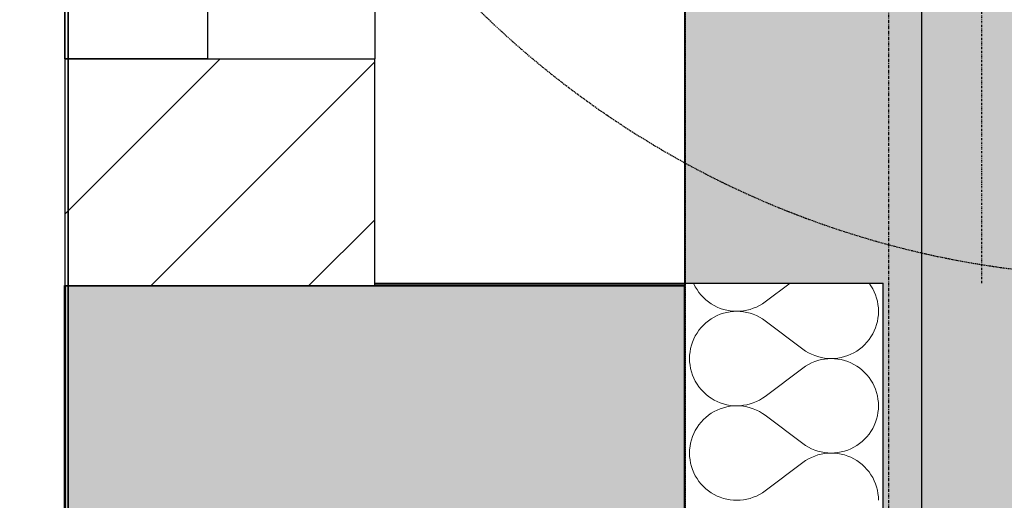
# Model space of a CAD drawing. Header units: millimetres. Extents: x -28761 to 4793, y -4271 to 20239.
# Tile 242 of 256: x -858 to -64, y 9257 to 9645. Entities that reach past the tile are written whole.
import ezdxf

# ---------------------------------------------------------------- set-up
doc = ezdxf.new("R2010")
doc.units = ezdxf.units.MM
doc.header["$MEASUREMENT"] = 0
for name, pattern in [('Telekomunikacni vodic', [9.25, 3, -0.75, 3, -0.75, 0.125, -0.75, 0.125, -0.75]), ('Wipeout_Contour', [1000, 0, -1000]), ('Čerchovaná', [450, 200, -117.5, 15, -117.5]), ('Čerchovaná M', [4.5, 2.5, -0.85, 0.3, -0.85]), ('Čerchovaná S', [3.5, 1.5, -0.85, 0.3, -0.85]), ('čárkovaná 3', [1.5, 1, -0.5])]:
    doc.linetypes.add(name, pattern=pattern)
for name, color, linetype in [('5._POHLED ZÁPADNÍ_1_Konstrukce - nenosné', 7, 'Continuous'), ('5._POHLED ZÁPADNÍ_1_Konstrukce - nosné', 7, 'Continuous'), ('5._POHLED ZÁPADNÍ_1_Nové_2D prvky - obecné', 7, 'Continuous'), ('5._POHLED ZÁPADNÍ_1_Nové_Konstrukce - nenosné', 7, 'Continuous'), ('5._POHLED ZÁPADNÍ_1_Nové_Konstrukce - nosné', 7, 'Continuous'), ('5._POHLED ZÁPADNÍ_1_Nové_Otvory – Dveře', 7, 'Continuous'), ('5._POHLED ZÁPADNÍ_1_Nové_Výplně - Povrchové', 7, 'Continuous'), ('5._POHLED ZÁPADNÍ_1_Nové_Výplně – Řezové', 7, 'Continuous'), ('5._POHLED ZÁPADNÍ_1_TZB - elektroinstalace', 7, 'Continuous'), ('5._POHLED ZÁPADNÍ_1_Výplně – Řezové', 7, 'Continuous')]:
    doc.layers.add(name, color=color, linetype=linetype)

# ---------------------------------------------------------------- blocks, each defined once
blk = doc.blocks.new('*X16', base_point=(-30186.65, -6515.26))
at = {"layer": '5._POHLED ZÁPADNÍ_1_Nové_Výplně – Řezové', "color": 21, "linetype": 'Continuous', "lineweight": 20, "true_color": 0xffaaaa}
for p, q in [((-314.6, 9432.27), (-314.4, 9431.8)), ((-314.4, 9431.8), (-313.18, 9429.36)), ((-313.18, 9429.36), (-311.8, 9427.02)), ((-311.8, 9427.02), (-310.24, 9424.79)), ((-236.74, 9432.27), (-256.9, 9417.15)), ((-171.52, 9430.13), (-173, 9432.26)), ((-170.13, 9427.79), (-171.52, 9430.13)), ((-168.91, 9425.36), (-170.13, 9427.79)), ((-310.24, 9424.79), (-308.54, 9422.67)), ((-308.54, 9422.67), (-306.68, 9420.68)), ((-306.68, 9420.68), (-304.69, 9418.83)), ((-304.69, 9418.83), (-302.57, 9417.12)), ((-167.87, 9422.85), (-168.91, 9425.36)), ((-167.01, 9420.26), (-167.87, 9422.85)), ((-166.34, 9417.63), (-167.01, 9420.26)), ((-302.57, 9417.12), (-300.34, 9415.57)), ((-300.34, 9415.57), (-298, 9414.18)), ((-298, 9414.18), (-295.56, 9412.97)), ((-295.56, 9412.97), (-293.05, 9411.93)), ((-293.05, 9411.93), (-290.47, 9411.07)), ((-290.47, 9411.07), (-287.83, 9410.4)), ((-271.63, 9410.41), (-268.99, 9411.08)), ((-268.99, 9411.08), (-266.41, 9411.94)), ((-266.41, 9411.94), (-263.9, 9412.99)), ((-263.9, 9412.99), (-261.47, 9414.21)), ((-261.47, 9414.21), (-259.13, 9415.6)), ((-259.13, 9415.6), (-256.9, 9417.15)), ((-165.86, 9414.95), (-166.34, 9417.63)), ((-165.56, 9412.25), (-165.86, 9414.95)), ((-165.47, 9409.53), (-165.56, 9412.25)), ((-300.34, 9403.49), (-302.57, 9401.94)), ((-298, 9404.88), (-300.34, 9403.49)), ((-295.56, 9406.1), (-298, 9404.88)), ((-293.05, 9407.14), (-295.56, 9406.1)), ((-290.47, 9407.99), (-293.05, 9407.14)), ((-287.83, 9408.66), (-290.47, 9407.99)), ((-287.83, 9410.4), (-285.15, 9409.92)), ((-285.15, 9409.15), (-287.83, 9408.66)), ((-285.15, 9409.92), (-282.45, 9409.63)), ((-282.45, 9409.44), (-285.15, 9409.15)), ((-282.45, 9409.63), (-279.73, 9409.53)), ((-279.73, 9409.53), (-282.45, 9409.44)), ((-279.73, 9409.53), (-277.01, 9409.63)), ((-277.01, 9409.43), (-279.73, 9409.53)), ((-277.01, 9409.63), (-274.31, 9409.92)), ((-274.31, 9409.14), (-277.01, 9409.43)), ((-274.31, 9409.92), (-271.63, 9410.41)), ((-271.63, 9408.65), (-274.31, 9409.14)), ((-268.99, 9407.98), (-271.63, 9408.65)), ((-266.41, 9407.12), (-268.99, 9407.98)), ((-263.9, 9406.07), (-266.41, 9407.12)), ((-261.47, 9404.85), (-263.9, 9406.07)), ((-259.13, 9403.46), (-261.47, 9404.85)), ((-256.9, 9401.91), (-259.13, 9403.46)), ((-166.34, 9401.43), (-165.86, 9404.1)), ((-165.86, 9404.1), (-165.56, 9406.81)), ((-165.56, 9406.81), (-165.47, 9409.53)), ((-308.54, 9396.39), (-310.24, 9394.27)), ((-306.68, 9398.38), (-308.54, 9396.39)), ((-304.69, 9400.24), (-306.68, 9398.38)), ((-302.57, 9401.94), (-304.69, 9400.24)), ((-226.42, 9379.05), (-256.9, 9401.91)), ((-168.91, 9393.7), (-167.87, 9396.21)), ((-167.87, 9396.21), (-167.01, 9398.79)), ((-167.01, 9398.79), (-166.34, 9401.43)), ((-314.4, 9387.27), (-315.45, 9384.75)), ((-313.19, 9389.7), (-314.4, 9387.27)), ((-311.8, 9392.04), (-313.19, 9389.7)), ((-310.24, 9394.27), (-311.8, 9392.04)), ((-173.07, 9386.69), (-171.52, 9388.92)), ((-171.52, 9388.92), (-170.13, 9391.26)), ((-170.13, 9391.26), (-168.91, 9393.7)), ((-316.98, 9379.54), (-317.46, 9376.86)), ((-316.3, 9382.17), (-316.98, 9379.54)), ((-315.45, 9384.75), (-316.3, 9382.17)), ((-226.42, 9379.05), (-224.19, 9377.5)), ((-182.98, 9377.47), (-180.75, 9379.02)), ((-180.75, 9379.02), (-178.63, 9380.73)), ((-178.63, 9380.73), (-176.63, 9382.58)), ((-176.63, 9382.58), (-174.78, 9384.57)), ((-174.78, 9384.57), (-173.07, 9386.69)), ((-317.75, 9374.15), (-317.85, 9371.44)), ((-317.85, 9371.44), (-317.75, 9368.72)), ((-317.46, 9376.86), (-317.75, 9374.15)), ((-224.19, 9377.5), (-221.85, 9376.11)), ((-221.85, 9376.11), (-219.42, 9374.89)), ((-219.42, 9374.89), (-216.9, 9373.85)), ((-216.9, 9373.85), (-214.32, 9372.98)), ((-214.32, 9372.98), (-211.69, 9372.31)), ((-211.69, 9372.31), (-209.01, 9371.83)), ((-209.01, 9371.04), (-211.69, 9370.56)), ((-209.01, 9371.83), (-206.31, 9371.53)), ((-206.31, 9371.33), (-209.01, 9371.04)), ((-206.31, 9371.53), (-203.59, 9371.43)), ((-203.59, 9371.43), (-206.31, 9371.33)), ((-203.59, 9371.43), (-200.87, 9371.53)), ((-200.87, 9371.34), (-203.59, 9371.43)), ((-200.87, 9371.53), (-198.16, 9371.82)), ((-198.16, 9371.05), (-200.87, 9371.34)), ((-198.16, 9371.82), (-195.49, 9372.3)), ((-195.49, 9370.57), (-198.16, 9371.05)), ((-195.49, 9372.3), (-192.85, 9372.97)), ((-192.85, 9372.97), (-190.27, 9373.83)), ((-190.27, 9373.83), (-187.75, 9374.87)), ((-187.75, 9374.87), (-185.32, 9376.08)), ((-185.32, 9376.08), (-182.98, 9377.47)), ((-317.75, 9368.72), (-317.46, 9366.01)), ((-317.46, 9366.01), (-316.98, 9363.34)), ((-316.98, 9363.34), (-316.31, 9360.7)), ((-226.42, 9363.81), (-256.9, 9340.96)), ((-224.19, 9365.37), (-226.42, 9363.81)), ((-221.85, 9366.76), (-224.19, 9365.37)), ((-219.42, 9367.98), (-221.85, 9366.76)), ((-216.9, 9369.02), (-219.42, 9367.98)), ((-214.32, 9369.88), (-216.9, 9369.02)), ((-211.69, 9370.56), (-214.32, 9369.88)), ((-192.85, 9369.9), (-195.49, 9370.57)), ((-190.27, 9369.04), (-192.85, 9369.9)), ((-187.75, 9368), (-190.27, 9369.04)), ((-185.32, 9366.78), (-187.75, 9368)), ((-182.98, 9365.39), (-185.32, 9366.78)), ((-180.75, 9363.84), (-182.98, 9365.39)), ((-178.63, 9362.14), (-180.75, 9363.84)), ((-316.31, 9360.7), (-315.45, 9358.12)), ((-315.45, 9358.12), (-314.4, 9355.6)), ((-314.4, 9355.6), (-313.19, 9353.17)), ((-176.64, 9360.28), (-178.63, 9362.14)), ((-174.78, 9358.29), (-176.64, 9360.28)), ((-173.07, 9356.18), (-174.78, 9358.29)), ((-171.52, 9353.94), (-173.07, 9356.18)), ((-313.19, 9353.17), (-311.8, 9350.83)), ((-311.8, 9350.83), (-310.25, 9348.6)), ((-310.25, 9348.6), (-308.54, 9346.48)), ((-170.13, 9351.6), (-171.52, 9353.94)), ((-168.91, 9349.17), (-170.13, 9351.6)), ((-167.87, 9346.66), (-168.91, 9349.17)), ((-308.54, 9346.48), (-306.68, 9344.49)), ((-306.68, 9344.49), (-304.69, 9342.64)), ((-304.69, 9342.64), (-302.57, 9340.93)), ((-302.57, 9340.93), (-300.34, 9339.38)), ((-300.34, 9339.38), (-298, 9337.99)), ((-261.47, 9338.01), (-259.13, 9339.41)), ((-259.13, 9339.41), (-256.9, 9340.96)), ((-167.01, 9344.07), (-167.87, 9346.66)), ((-166.34, 9341.44), (-167.01, 9344.07)), ((-165.86, 9338.76), (-166.34, 9341.44)), ((-298, 9337.99), (-295.56, 9336.78)), ((-295.56, 9336.78), (-293.05, 9335.74)), ((-293.05, 9335.74), (-290.47, 9334.88)), ((-290.47, 9331.8), (-293.05, 9330.94)), ((-290.47, 9334.88), (-287.83, 9334.21)), ((-287.83, 9332.47), (-290.47, 9331.8)), ((-287.83, 9334.21), (-285.15, 9333.72)), ((-285.15, 9332.96), (-287.83, 9332.47)), ((-285.15, 9333.72), (-282.45, 9333.44)), ((-282.45, 9333.24), (-285.15, 9332.96)), ((-282.45, 9333.44), (-279.73, 9333.34)), ((-279.73, 9333.34), (-282.45, 9333.24)), ((-279.73, 9333.34), (-277.01, 9333.44)), ((-277.01, 9333.24), (-279.73, 9333.34)), ((-277.01, 9333.44), (-274.31, 9333.73)), ((-274.31, 9332.95), (-277.01, 9333.24)), ((-274.31, 9333.73), (-271.63, 9334.22)), ((-271.63, 9332.46), (-274.31, 9332.95)), ((-271.63, 9334.22), (-268.99, 9334.89)), ((-268.99, 9331.79), (-271.63, 9332.46)), ((-268.99, 9334.89), (-266.41, 9335.75)), ((-266.41, 9330.93), (-268.99, 9331.79)), ((-266.41, 9335.75), (-263.9, 9336.8)), ((-263.9, 9336.8), (-261.47, 9338.01)), ((-165.57, 9336.06), (-165.86, 9338.76)), ((-165.47, 9333.34), (-165.57, 9336.06)), ((-165.57, 9330.62), (-165.47, 9333.34)), ((-304.69, 9324.04), (-306.68, 9322.19)), ((-302.57, 9325.75), (-304.69, 9324.04)), ((-300.34, 9327.3), (-302.57, 9325.75)), ((-298, 9328.69), (-300.34, 9327.3)), ((-295.56, 9329.91), (-298, 9328.69)), ((-293.05, 9330.94), (-295.56, 9329.91)), ((-263.9, 9329.88), (-266.41, 9330.93)), ((-261.47, 9328.66), (-263.9, 9329.88)), ((-259.13, 9327.27), (-261.47, 9328.66)), ((-256.9, 9325.72), (-259.13, 9327.27)), ((-226.42, 9302.86), (-256.9, 9325.72)), ((-167.01, 9322.6), (-166.34, 9325.24)), ((-166.34, 9325.24), (-165.86, 9327.91)), ((-165.86, 9327.91), (-165.57, 9330.62)), ((-311.8, 9315.85), (-313.19, 9313.51)), ((-310.25, 9318.08), (-311.8, 9315.85)), ((-308.54, 9320.2), (-310.25, 9318.08)), ((-306.68, 9322.19), (-308.54, 9320.2)), ((-170.13, 9315.07), (-168.92, 9317.51)), ((-168.92, 9317.51), (-167.87, 9320.02)), ((-167.87, 9320.02), (-167.01, 9322.6)), ((-315.45, 9308.56), (-316.31, 9305.98)), ((-314.41, 9311.08), (-315.45, 9308.56)), ((-313.19, 9313.51), (-314.41, 9311.08)), ((-176.64, 9306.39), (-174.78, 9308.38)), ((-174.78, 9308.38), (-173.07, 9310.5)), ((-173.07, 9310.5), (-171.52, 9312.73)), ((-171.52, 9312.73), (-170.13, 9315.07)), ((-317.46, 9300.67), (-317.75, 9297.96)), ((-316.98, 9303.35), (-317.46, 9300.67)), ((-316.31, 9305.98), (-316.98, 9303.35)), ((-226.42, 9302.86), (-224.19, 9301.31)), ((-224.19, 9301.31), (-221.85, 9299.92)), ((-221.85, 9299.92), (-219.42, 9298.7)), ((-187.76, 9298.68), (-185.32, 9299.89)), ((-185.32, 9299.89), (-182.98, 9301.28)), ((-182.98, 9301.28), (-180.75, 9302.83)), ((-180.75, 9302.83), (-178.63, 9304.54)), ((-178.63, 9304.54), (-176.64, 9306.39)), ((-317.75, 9297.96), (-317.85, 9295.25)), ((-317.85, 9295.25), (-317.75, 9292.53)), ((-317.75, 9292.53), (-317.46, 9289.82)), ((-219.42, 9291.79), (-221.85, 9290.57)), ((-219.42, 9298.7), (-216.91, 9297.66)), ((-216.91, 9292.83), (-219.42, 9291.79)), ((-216.91, 9297.66), (-214.33, 9296.79)), ((-214.33, 9293.69), (-216.91, 9292.83)), ((-214.33, 9296.79), (-211.69, 9296.12)), ((-211.69, 9294.37), (-214.33, 9293.69)), ((-211.69, 9296.12), (-209.01, 9295.63)), ((-209.01, 9294.85), (-211.69, 9294.37)), ((-209.01, 9295.63), (-206.31, 9295.34)), ((-206.31, 9295.14), (-209.01, 9294.85)), ((-206.31, 9295.34), (-203.59, 9295.24)), ((-203.59, 9295.24), (-206.31, 9295.14)), ((-203.59, 9295.24), (-200.87, 9295.34)), ((-200.87, 9295.15), (-203.59, 9295.24)), ((-200.87, 9295.34), (-198.17, 9295.63)), ((-198.17, 9294.86), (-200.87, 9295.15)), ((-198.17, 9295.63), (-195.49, 9296.11)), ((-195.49, 9294.38), (-198.17, 9294.86)), ((-195.49, 9296.11), (-192.85, 9296.78)), ((-192.85, 9293.71), (-195.49, 9294.38)), ((-192.85, 9296.78), (-190.27, 9297.64)), ((-190.27, 9292.85), (-192.85, 9293.71)), ((-190.27, 9297.64), (-187.76, 9298.68)), ((-187.76, 9291.81), (-190.27, 9292.85)), ((-185.32, 9290.59), (-187.76, 9291.81)), ((-317.46, 9289.82), (-316.98, 9287.14)), ((-316.98, 9287.14), (-316.31, 9284.51)), ((-316.31, 9284.51), (-315.45, 9281.93)), ((-226.42, 9287.62), (-256.9, 9264.77)), ((-224.19, 9289.18), (-226.42, 9287.62)), ((-221.85, 9290.57), (-224.19, 9289.18)), ((-182.98, 9289.2), (-185.32, 9290.59)), ((-180.75, 9287.65), (-182.98, 9289.2)), ((-178.63, 9285.95), (-180.75, 9287.65)), ((-176.64, 9284.09), (-178.63, 9285.95)), ((-174.78, 9282.1), (-176.64, 9284.09)), ((-315.45, 9281.93), (-314.41, 9279.41)), ((-314.41, 9279.41), (-313.19, 9276.98)), ((-313.19, 9276.98), (-311.8, 9274.64)), ((-173.08, 9279.98), (-174.78, 9282.1)), ((-171.52, 9277.75), (-173.08, 9279.98)), ((-170.13, 9275.41), (-171.52, 9277.75)), ((-311.8, 9274.64), (-310.25, 9272.41)), ((-310.25, 9272.41), (-308.54, 9270.29)), ((-308.54, 9270.29), (-306.69, 9268.3)), ((-306.69, 9268.3), (-304.69, 9266.45)), ((-168.92, 9272.98), (-170.13, 9275.41)), ((-167.87, 9270.46), (-168.92, 9272.98)), ((-167.02, 9267.88), (-167.87, 9270.46)), ((-166.34, 9265.25), (-167.02, 9267.88)), ((-304.69, 9266.45), (-302.57, 9264.74)), ((-302.57, 9264.74), (-300.34, 9263.19)), ((-300.34, 9263.19), (-298, 9261.8)), ((-298, 9261.8), (-295.57, 9260.59)), ((-295.57, 9260.59), (-293.05, 9259.55)), ((-266.42, 9259.56), (-263.9, 9260.6)), ((-263.9, 9260.6), (-261.47, 9261.82)), ((-261.47, 9261.82), (-259.13, 9263.21)), ((-259.13, 9263.21), (-256.9, 9264.77)), ((-165.86, 9262.57), (-166.34, 9265.25)), ((-165.57, 9259.87), (-165.86, 9262.57)), ((-165.47, 9257.15), (-165.57, 9259.87)), ((-293.05, 9259.55), (-290.47, 9258.69)), ((-290.47, 9258.69), (-287.83, 9258.02)), ((-287.83, 9258.02), (-285.16, 9257.53)), ((-285.16, 9257.53), (-282.45, 9257.25)), ((-282.45, 9257.25), (-279.73, 9257.15)), ((-279.73, 9257.15), (-277.01, 9257.25)), ((-277.01, 9257.25), (-274.31, 9257.54)), ((-274.31, 9257.54), (-271.63, 9258.03)), ((-271.63, 9258.03), (-269, 9258.7)), ((-269, 9258.7), (-266.42, 9259.56))]:
    blk.add_line(p, q, dxfattribs=at)

msp = doc.modelspace()

# ---------------------------------------------------------------- hatches: boundary and pattern name
at = {"layer": '5._POHLED ZÁPADNÍ_1_Nové_Výplně - Povrchové', "linetype": 'Continuous', "lineweight": 0, "true_color": 0xfed4d4}
for points in [[(-321.69, 8564.05), (948.31, 8564.05), (948.31, 13540.8), (-321.69, 13540.8)], [(-321.88, 8839.09), (948.31, 8839.09), (948.31, 12306.81), (-321.88, 12306.81)], [(-321.69, 9114.09), (948.31, 9114.09), (948.31, 11213.57), (-321.69, 11213.57)]]:
    msp.add_hatch(color=254, dxfattribs=at).paths.add_polyline_path(points)
at = {"layer": '5._POHLED ZÁPADNÍ_1_Nové_Výplně – Řezové', "linetype": 'Continuous', "lineweight": 0, "true_color": 0xf2b2b2}
msp.add_hatch(color=9, dxfattribs=at).paths.add_polyline_path([(-821.69, 9430.27), (-321.69, 9430.27), (-321.69, 9432.27), (-701.69, 9432.27), (-821.69, 9432.27)])
at = {"layer": '5._POHLED ZÁPADNÍ_1_Výplně – Řezové', "linetype": 'Continuous', "lineweight": 13}
msp.add_hatch(color=254, dxfattribs=at).paths.add_polyline_path([(-821.69, 7933.61), (-321.69, 7933.61), (-321.69, 9430.27), (-821.69, 9430.27)])

# ---------------------------------------------------------------- linework, layer by layer
at = {"layer": '5._POHLED ZÁPADNÍ_1_Konstrukce - nosné', "color": 7, "linetype": 'Continuous', "lineweight": 50}
for p, q in [((-636.69, 9430.27), (-821.69, 9430.27)), ((-521.69, 9430.27), (-636.69, 9430.27)), ((-321.69, 9430.27), (-521.69, 9430.27))]:
    msp.add_line(p, q, dxfattribs=at)
at = {"layer": '5._POHLED ZÁPADNÍ_1_Konstrukce - nosné', "color": 7, "linetype": 'Continuous', "lineweight": 50, "flags": 128}
for points in [[(-821.69, 9430.27), (-821.69, 9190.28)], [(-321.69, 7933.61), (-321.69, 9430.27)]]:
    msp.add_lwpolyline(points, dxfattribs=at)
at = {"layer": '5._POHLED ZÁPADNÍ_1_Nové_2D prvky - obecné', "color": 1, "linetype": 'Čerchovaná S', "lineweight": 25}
msp.add_line((-82.17, 9432.27), (-82.17, 10972.27), dxfattribs=at)
at = {"layer": '5._POHLED ZÁPADNÍ_1_Nové_Konstrukce - nenosné', "color": 1, "linetype": 'Continuous', "lineweight": 25, "flags": 128}
for points in [[(-321.69, 8564.05), (948.31, 8564.05), (948.31, 13540.8), (-321.69, 13540.8)], [(-321.88, 8839.09), (948.31, 8839.09), (948.31, 12306.81), (-321.88, 12306.81)], [(-321.69, 9114.09), (948.31, 9114.09), (948.31, 11213.57), (-321.69, 11213.57)]]:
    msp.add_lwpolyline(points, close=True, dxfattribs=at)
for points in [[(-821.69, 9432.27), (-821.69, 9430.27)], [(-821.69, 9432.27), (-701.69, 9432.27)], [(-701.69, 9432.27), (-321.69, 9432.27)], [(-321.69, 9430.27), (-321.69, 9432.27)]]:
    msp.add_lwpolyline(points, dxfattribs=at)
at = {"layer": '5._POHLED ZÁPADNÍ_1_Nové_Konstrukce - nosné', "color": 1, "linetype": 'Čerchovaná M', "lineweight": 25}
for p, q in [((-130.77, 18117.85), (-130.77, 194.27)), ((-130.68, 18117.85), (-130.68, 194.27))]:
    msp.add_line(p, q, dxfattribs=at)
at = {"layer": '5._POHLED ZÁPADNÍ_1_Nové_Konstrukce - nosné', "color": 1, "linetype": 'Čerchovaná M', "lineweight": 25, "flags": 128}
for points in [[(-157.33, 18117.85), (-157.33, 194.27)], [(-130.59, 194.27), (-130.59, 18117.85)]]:
    msp.add_lwpolyline(points, dxfattribs=at)
at = {"layer": '5._POHLED ZÁPADNÍ_1_Nové_Otvory – Dveře', "color": 1, "linetype": 'Continuous', "lineweight": 25}
for q in [(-821.69, 9432.27), (-321.69, 9432.27)]:
    msp.add_line((-701.69, 9432.27), q, dxfattribs=at)

# ---------------------------------------------------------------- next in the draw order: wipeouts: each hides what was drawn before it
at = {"color": 254, "linetype": 'Wipeout_Contour', "lineweight": 0, "ltscale": 38191.94419}
msp.add_wipeout([(-821.69, 9430.27), (-571.69, 9430.27), (-571.69, 9613.16), (-821.69, 9613.16)], dxfattribs=at).dxf.layer = '5._POHLED ZÁPADNÍ_1_Nové_Výplně – Řezové'
at = {"color": 254, "linetype": 'Wipeout_Contour', "lineweight": 0, "ltscale": 34746.79736}
msp.add_wipeout([(-321.69, 7933.61), (-161.69, 7933.61), (-161.66, 9432.26), (-321.66, 9432.27)], dxfattribs=at).dxf.layer = '5._POHLED ZÁPADNÍ_1_Nové_Výplně – Řezové'

# ---------------------------------------------------------------- next in the draw order: hatches: boundary and pattern name
at = {"layer": '5._POHLED ZÁPADNÍ_1_Nové_Výplně – Řezové', "linetype": 'Continuous', "lineweight": 20, "true_color": 0xffaaaa}
h = msp.add_hatch(dxfattribs=at)
h.set_pattern_fill('Zdivo___lehčené_tvárnice_7A', color=21, style=0, pattern_type=2)
h.set_pattern_definition([(45, (0, 0), (-63.6396, 63.6396), [])])
h.paths.add_polyline_path([(-821.69, 9430.27), (-571.69, 9430.27), (-571.69, 9613.16), (-821.69, 9613.16)])

# ---------------------------------------------------------------- next in the draw order: linework, layer by layer
at = {"layer": '5._POHLED ZÁPADNÍ_1_Konstrukce - nenosné', "color": 7, "linetype": 'čárkovaná 3', "lineweight": 35}
msp.add_line((-321.45, 349.97), (-321.45, 17970.06), dxfattribs=at)
at = {"layer": '5._POHLED ZÁPADNÍ_1_Nové_Konstrukce - nenosné', "color": 1, "linetype": 'čárkovaná 3', "lineweight": 25}
msp.add_circle((37.99, 10187.37), 750, dxfattribs=at)
at = {"layer": '5._POHLED ZÁPADNÍ_1_Nové_Konstrukce - nosné', "color": 1, "linetype": 'Continuous', "lineweight": 25}
for p, q in [((-821.69, 9613.16), (-706.69, 9613.16)), ((-706.69, 9613.16), (-571.69, 9613.16)), ((-361.66, 9432.27), (-161.66, 9432.26)), ((-361.66, 9432.27), (-321.66, 9432.27))]:
    msp.add_line(p, q, dxfattribs=at)
at = {"layer": '5._POHLED ZÁPADNÍ_1_Nové_Konstrukce - nosné', "color": 1, "linetype": 'Continuous', "lineweight": 25, "flags": 128}
for points in [[(-821.69, 9613.16), (-821.69, 9430.27)], [(-571.69, 9430.27), (-571.69, 9613.16)], [(-821.69, 9430.27), (-571.69, 9430.27)], [(-321.66, 9432.27), (-321.69, 7933.61)], [(-161.69, 7933.61), (-161.66, 9432.26)]]:
    msp.add_lwpolyline(points, dxfattribs=at)
at = {"layer": '5._POHLED ZÁPADNÍ_1_Nové_Otvory – Dveře', "color": 1, "linetype": 'Continuous', "lineweight": 25}
for p, q in [((-821.69, 10763.16), (-821.69, 9613.16)), ((-571.69, 10763.16), (-571.69, 9613.16)), ((-706.69, 9688.16), (-706.69, 9613.16)), ((-821.69, 9613.16), (-821.69, 9676.16)), ((-706.69, 9613.16), (-821.69, 9613.16)), ((-821.69, 9613.16), (-706.69, 9613.16)), ((-821.69, 9613.16), (-706.69, 9613.16)), ((-706.69, 9613.16), (-571.69, 9613.16)), ((-361.66, 9432.27), (-321.66, 9432.27)), ((-361.66, 9432.27), (-161.66, 9432.26))]:
    msp.add_line(p, q, dxfattribs=at)
at = {"layer": '5._POHLED ZÁPADNÍ_1_TZB - elektroinstalace', "color": 92, "linetype": 'Čerchovaná', "lineweight": 35, "true_color": 0x00d700, "flags": 128}
for points in [[(-3162.69, 13350.78), (-818.94, 13350.78), (-818.94, 7975.78), (-1068.94, 7975.78), (-1068.94, 975.78), (-15818.94, 975.78)], [(-943.94, 10850.78), (-818.94, 10850.78), (-818.94, 7975.78), (-1068.94, 7975.78), (-1068.94, 7100.78), (-1318.94, 7100.78)]]:
    msp.add_lwpolyline(points, dxfattribs=at)
at = {"layer": '5._POHLED ZÁPADNÍ_1_TZB - elektroinstalace', "color": 92, "linetype": 'Continuous', "lineweight": 35, "true_color": 0x00d700, "flags": 128}
msp.add_lwpolyline([(-1068.94, 9066.43), (-1068.94, 9225.78), (-818.94, 9225.78), (-818.94, 10975.78), (-1103.3, 10975.78)], dxfattribs=at)
at = {"layer": '5._POHLED ZÁPADNÍ_1_TZB - elektroinstalace', "color": 92, "linetype": 'Telekomunikacni vodic', "lineweight": 35, "true_color": 0x00d700, "flags": 128}
msp.add_lwpolyline([(-943.94, 10850.78), (-818.94, 10850.78), (-818.94, 7975.78), (-1068.94, 7975.78), (-1068.94, 7100.78), (-1318.94, 7100.78)], dxfattribs=at)

# ---------------------------------------------------------------- next in the draw order: block references
at = {"layer": '5._POHLED ZÁPADNÍ_1_Konstrukce - nenosné', "color": 9, "linetype": 'Continuous', "lineweight": 13}
msp.add_blockref('*X16', (-30186.65, -6515.26), dxfattribs=at)

doc.saveas('drawing.dxf')
